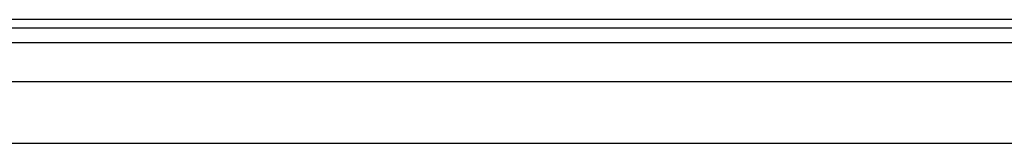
# Model space of a CAD drawing. Header units: inches. Extents: x 3.4 to 95.3, y 5.8 to 50.1.
# Tile 50 of 83: x 9.6 to 15.9, y 37.4 to 38.2. Entities that reach past the tile are written whole.
import ezdxf

# ---------------------------------------------------------------- set-up
doc = ezdxf.new("R2010")
doc.units = ezdxf.units.IN
doc.header["$MEASUREMENT"] = 0
doc.layers.add('Visible Edges(ANSI)', color=7, linetype='Continuous', lineweight=25)
doc.layers.add('Visible Tangent Edges(ANSI)', color=7, linetype='Continuous', lineweight=25)

msp = doc.modelspace()

# ---------------------------------------------------------------- linework, layer by layer
at = {"layer": 'Visible Edges(ANSI)'}
for p, q in [((23.1373, 38.1717), (3.5113, 38.1717)), ((3.5113, 38.1187), (23.1373, 38.1187)), ((4.262, 37.778), (22.3862, 37.778)), ((22.3862, 37.3843), (4.262, 37.3843))]:
    msp.add_line(p, q, dxfattribs=at)
at = {"layer": 'Visible Tangent Edges(ANSI)'}
msp.add_line((3.5113, 38.0257), (23.1373, 38.0257), dxfattribs=at)

doc.saveas('drawing.dxf')
